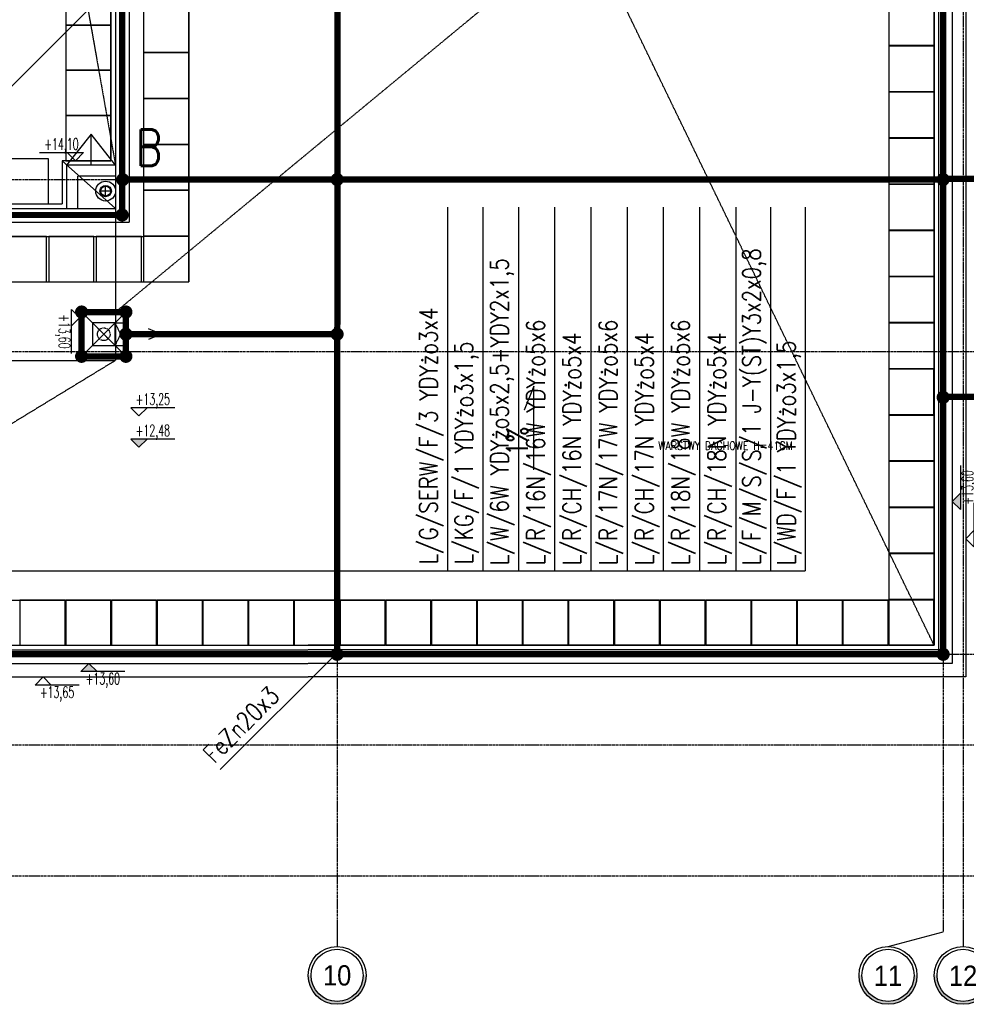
# Model space of a CAD drawing. Extents: x 3880 to 129921, y -116796 to -57711.
# Tile 46 of 110: x 52387 to 53433, y -96655 to -95566. Entities that reach past the tile are written whole.
import ezdxf
from ezdxf.enums import TextEntityAlignment as Align

# ---------------------------------------------------------------- set-up
doc = ezdxf.new("R2010")
doc.units = 0
doc.header["$LTSCALE"] = 2
for name, pattern in [('CENTER', [2, 1.25, -0.25, 0.25, -0.25]), ('DASHED', [0.75, 0.5, -0.25]), ('DIVIDE2', [0.625, 0.25, -0.125, 0, -0.125, 0, -0.125])]:
    doc.linetypes.add(name, pattern=pattern)
doc.layers.get('0').update_dxf_attribs({"color": 101, "linetype": 'CONTINUOUS'})
for name, color, linetype in [('E35', 6, 'CONTINUOUS'), ('E50', 3, 'CONTINUOUS'), ('Ins-kan', 54, 'CONTINUOUS'), ('Ins-went', 141, 'CONTINUOUS'), ('Opis-rzedne', 52, 'CONTINUOUS'), ('Opis-spadki', 61, 'CONTINUOUS'), ('Os-osie glowne', 1, 'CENTER'), ('Os-osie-opis', 2, 'CONTINUOUS'), ('Pzt-chodniki-hatch', 252, 'CONTINUOUS'), ('Sch-opis', 51, 'CONTINUOUS'), ('W-idok', 9, 'CONTINUOUS'), ('W-izol-w', 144, 'CONTINUOUS'), ('W-widok-spadki', 61, 'CONTINUOUS')]:
    doc.layers.add(name, color=color, linetype=linetype)
doc.styles.add('dwg_opis duży', font='ARIAL.TTF', dxfattribs={"width": 0.9})
doc.styles.add('dwg_opis podstawowy', font='romans.shx', dxfattribs={"width": 0.9})
doc.styles.add('ROMANS', font='romans', dxfattribs={"width": 0.85})

# ---------------------------------------------------------------- blocks, each defined once
blk = doc.blocks.new('SPADKI')
at = {"ltscale": 25}
blk.add_lwpolyline([(0, 0), (0, -70), (-8, -50), (-8, -50)], dxfattribs=at)
at = {"ltscale": 25, "style": 'ROMANS', "width": 0.7}
blk.add_attdef('SP%', text='', height=18, rotation=90, dxfattribs=at).set_placement((-4.9, -24.05), align=Align.CENTER)
blk = doc.blocks.new('dwg_kota kons 50')
blk.add_hatch(color=256).paths.add_polyline_path([(9, 9), (-9, 9), (0, 0)])
blk.add_lwpolyline([(39.75, 9), (-9, 9), (0, 0), (9, 9)])
at = {"style": 'dwg_opis podstawowy', "width": 0.6}
blk.add_attdef('KOTA_KONS', text='', height=12.75, dxfattribs=at).set_placement((15.375, 8.25), align=Align.BOTTOM_CENTER)
blk = doc.blocks.new('_opis_osi_liczbowy')
blk.add_hatch(color=256).paths.add_polyline_path([(32, 32), (32, 28.8, -1), (32, -28.8), (32, -32, 1)])
for radius in [32, 28.8]:
    blk.add_circle((32, 0), radius)
at = {"style": 'dwg_opis duży', "width": 0.9}
blk.add_attdef('AXNAMEH', text='', height=22.4, rotation=90, dxfattribs=at).set_placement((32, 0), align=Align.MIDDLE_CENTER)
blk = doc.blocks.new('dwg_kota arch 50')
blk.add_lwpolyline([(39.75, 9), (-9, 9), (0, 0), (9, 9)])
at = {"style": 'dwg_opis podstawowy', "width": 0.6}
blk.add_attdef('KOTA_ARCH', text='', height=12.75, dxfattribs=at).set_placement((15.375, 8.25), align=Align.BOTTOM_CENTER)
blk = doc.blocks.new('_STRZAŁKA_WENT')
for q in [(-6, -14), (0, -30.2), (6, -14)]:
    blk.add_line((0, 0), q)

msp = doc.modelspace()

# ---------------------------------------------------------------- linework, layer by layer
at = {"layer": 'E35'}
for p, q in [((53152.124, -94865.31), (51841.781, -96175.653)), ((52859.417, -95773.423), (52859.417, -96175.363)), ((52898.668, -95773.423), (52898.668, -96175.363)), ((52937.919, -95773.423), (52937.919, -96175.653)), ((52977.967, -95773.423), (52977.967, -96175.653)), ((53018.016, -95773.423), (53018.016, -96175.653)), ((53058.064, -95773.423), (53058.064, -96175.653)), ((53098.113, -95773.423), (53098.113, -96175.653)), ((53138.162, -95773.423), (53138.162, -96175.653)), ((53178.21, -95773.423), (53178.21, -96175.653)), ((53178.21, -95773.423), (53178.21, -96175.653)), ((53216.664, -95773.423), (53216.664, -96175.653)), ((53255.117, -95773.423), (53255.117, -96175.653)), ((51841.781, -96175.653), (53255.117, -96175.653)), ((52608.379, -96395.368), (52737.547, -96266.2)), ((52608.379, -96395.368), (52737.547, -96266.2))]:
    msp.add_line(p, q, dxfattribs=at)
at = {"layer": 'E50', "const_width": 7}
for points in [[(53407.547, -96268.022), (53407.547, -95122.642)], [(52738.219, -95229.885), (52737.547, -96268.022)], [(52499.914, -95498.293), (52499.914, -95782.236)], [(53407.547, -95743.022), (52499.914, -95743.022)], [(52499.914, -95782.236), (50907.547, -95782.236)], [(52455.047, -95889.522), (52504.047, -95889.522), (52504.047, -95938.522), (52455.047, -95938.522), (52455.047, -95889.522)], [(52504.047, -95914.022), (52737.547, -95914.022)], [(53407.547, -96268.022), (50807.547, -96268.022)]]:
    msp.add_lwpolyline(points, dxfattribs=at)
for points in [[(52496.773, -95743.141, -1), (52504.273, -95743.141, -1)], [(52733.797, -95743.022, -1), (52741.297, -95743.022, -1)], [(53407.547, -95739.272, -1), (53407.547, -95746.772, -1)], [(52496.114, -95782.236, -1), (52503.614, -95782.236, -1)], [(52496.139, -95782.236, -1), (52503.639, -95782.236, -1)], [(52451.297, -95889.522, -1), (52458.797, -95889.522, -1)], [(52500.297, -95889.522, -1), (52507.797, -95889.522, -1)], [(52500.297, -95914.022, -1), (52507.797, -95914.022, -1)], [(52733.797, -95914.022, -1), (52741.297, -95914.022, -1)], [(52451.297, -95938.522, -1), (52458.797, -95938.522, -1)], [(52500.297, -95938.522, -1), (52507.797, -95938.522, -1)], [(53407.547, -95980.151, -1), (53407.547, -95987.651, -1)], [(52733.797, -96268.022, -1), (52741.297, -96268.022, -1)], [(52733.797, -96268.022, -1), (52741.297, -96268.022, -1)], [(53403.797, -96268.022, -1), (53411.297, -96268.022, -1)]]:
    msp.add_lwpolyline(points, format="xyb", close=True, dxfattribs=at)
at = {"layer": 'E50', "linetype": 'DIVIDE2', "ltscale": 70, "const_width": 7}
for points in [[(54957.547, -95743.022), (53407.547, -95742.331)], [(54957.047, -95983.23), (53407.547, -95983.23)]]:
    msp.add_lwpolyline(points, dxfattribs=at)
at = {"layer": 'Ins-kan', "linetype": 'Continuous', "ltscale": 0.3}
for p, q in [((52481.656, -95762.087), (52481.656, -95749.487)), ((52487.956, -95755.787), (52475.356, -95755.787))]:
    msp.add_line(p, q, dxfattribs=at)
for radius in [11, 6.3, 5.5]:
    msp.add_circle((52481.656, -95755.787), radius, dxfattribs=at)
at = {"layer": 'Ins-went'}
msp.add_line((52486.619, -95921.093), (52472.476, -95906.951), dxfattribs=at)
at = {"layer": 'Ins-went', "linetype": 'DASHED'}
msp.add_line((52486.619, -95921.093), (52472.476, -95906.951), dxfattribs=at)
msp.add_circle((52479.547, -95914.022), 7, dxfattribs=at)
at = {"layer": 'Os-osie glowne'}
for points in [[(52737.547, -91070.848), (52737.547, -96575.018)], [(53407.547, -91070.848), (53407.547, -96575.018)], [(53429.547, -91070.848), (53429.547, -96575.018)], [(50525.547, -95743.022), (62455.513, -95743.022)], [(50525.547, -95933.022), (62455.513, -95933.022)], [(50525.547, -96268.022), (62455.513, -96268.022)], [(50525.547, -96368.022), (62453.513, -96368.022)], [(50525.547, -96513.022), (62453.513, -96513.022)]]:
    msp.add_lwpolyline(points, dxfattribs=at)
at = {"layer": 'Os-osie-opis'}
for points in [[(52737.547, -96575.018), (52737.547, -96591.018)], [(53346.565, -96591.018), (53407.547, -96575.018)], [(53429.547, -96575.018), (53429.547, -96591.018)]]:
    msp.add_lwpolyline(points, dxfattribs=at)
at = {"layer": 'Pzt-chodniki-hatch'}
msp.add_line((51628.097, -95856.022), (52573.547, -95856.022), dxfattribs=at)
for points in [[(53347.547, -95187.243), (53347.547, -96208.022)], [(52573.547, -95247.269), (52573.547, -95856.022)], [(51628.647, -96208.022), (53347.547, -96208.022)]]:
    msp.add_lwpolyline(points, dxfattribs=at)
for points in [[(52437.547, -95522.265), (52437.547, -95572.265), (52487.547, -95572.265), (52487.547, -95522.265)], [(53347.547, -95544.515), (53347.547, -95594.515), (53397.547, -95594.515), (53397.547, -95544.515)], [(52523.547, -95552.272), (52523.547, -95602.272), (52573.547, -95602.272), (52573.547, -95552.272)], [(52437.547, -95572.265), (52437.547, -95622.265), (52487.547, -95622.265), (52487.547, -95572.265)], [(53347.547, -95595.554), (53347.547, -95645.554), (53397.547, -95645.554), (53397.547, -95595.554)], [(52523.547, -95603.022), (52523.547, -95653.022), (52573.547, -95653.022), (52573.547, -95603.022)], [(52437.547, -95622.265), (52437.547, -95672.265), (52487.547, -95672.265), (52487.547, -95622.265)], [(52523.547, -95653.772), (52523.547, -95703.772), (52573.547, -95703.772), (52573.547, -95653.772)], [(53347.547, -95646.593), (53347.547, -95696.593), (53397.547, -95696.593), (53397.547, -95646.593)], [(52437.547, -95672.265), (52437.547, -95722.265), (52487.547, -95722.265), (52487.547, -95672.265)], [(53347.547, -95697.632), (53347.547, -95747.632), (53397.547, -95747.632), (53397.547, -95697.632)], [(52523.547, -95704.522), (52523.547, -95754.522), (52573.547, -95754.522), (52573.547, -95704.522)], [(52368.547, -95720.022), (52368.547, -95770.022), (52418.547, -95770.022), (52418.547, -95720.022)], [(53347.547, -95748.671), (53347.547, -95798.671), (53397.547, -95798.671), (53397.547, -95748.671)], [(52523.547, -95755.272), (52523.547, -95805.272), (52573.547, -95805.272), (52573.547, -95755.272)], [(52366.267, -95806.022), (52366.267, -95856.022), (52416.267, -95856.022), (52416.267, -95806.022)], [(52418.687, -95806.022), (52418.687, -95856.022), (52468.687, -95856.022), (52468.687, -95806.022)], [(52471.107, -95806.022), (52471.107, -95856.022), (52521.107, -95856.022), (52521.107, -95806.022)], [(52523.547, -95806.022), (52523.547, -95856.022), (52573.547, -95856.022), (52573.547, -95806.022)], [(53347.547, -95799.71), (53347.547, -95849.71), (53397.547, -95849.71), (53397.547, -95799.71)], [(53347.547, -95850.749), (53347.547, -95900.749), (53397.547, -95900.749), (53397.547, -95850.749)], [(53347.547, -95901.788), (53347.547, -95951.788), (53397.547, -95951.788), (53397.547, -95901.788)], [(53347.347, -95952.827), (53347.347, -96002.827), (53397.347, -96002.827), (53397.347, -95952.827)], [(53347.547, -96003.866), (53347.547, -96053.866), (53397.547, -96053.866), (53397.547, -96003.866)], [(53347.547, -96054.905), (53347.547, -96104.905), (53397.547, -96104.905), (53397.547, -96054.905)], [(53347.547, -96105.944), (53347.547, -96155.944), (53397.547, -96155.944), (53397.547, -96105.944)], [(53347.547, -96156.983), (53347.547, -96206.983), (53397.547, -96206.983), (53397.547, -96156.983)], [(52386.897, -96208.022), (52386.897, -96258.022), (52436.897, -96258.022), (52436.897, -96208.022)], [(52437.447, -96208.022), (52437.447, -96258.022), (52487.447, -96258.022), (52487.447, -96208.022)], [(52487.997, -96208.022), (52487.997, -96258.022), (52537.997, -96258.022), (52537.997, -96208.022)], [(52538.547, -96208.022), (52538.547, -96258.022), (52588.547, -96258.022), (52588.547, -96208.022)], [(52589.097, -96208.022), (52589.097, -96258.022), (52639.097, -96258.022), (52639.097, -96208.022)], [(52639.647, -96208.022), (52639.647, -96258.022), (52689.647, -96258.022), (52689.647, -96208.022)], [(52690.197, -96208.022), (52690.197, -96258.022), (52740.197, -96258.022), (52740.197, -96208.022)], [(52740.747, -96208.022), (52740.747, -96258.022), (52790.747, -96258.022), (52790.747, -96208.022)], [(52791.297, -96208.022), (52791.297, -96258.022), (52841.297, -96258.022), (52841.297, -96208.022)], [(52841.847, -96208.022), (52841.847, -96258.022), (52891.847, -96258.022), (52891.847, -96208.022)], [(52892.397, -96208.022), (52892.397, -96258.022), (52942.397, -96258.022), (52942.397, -96208.022)], [(52942.947, -96208.022), (52942.947, -96258.022), (52992.947, -96258.022), (52992.947, -96208.022)], [(52993.497, -96208.022), (52993.497, -96258.022), (53043.497, -96258.022), (53043.497, -96208.022)], [(53044.047, -96208.022), (53044.047, -96258.022), (53094.047, -96258.022), (53094.047, -96208.022)], [(53094.597, -96208.022), (53094.597, -96258.022), (53144.597, -96258.022), (53144.597, -96208.022)], [(53145.147, -96208.022), (53145.147, -96258.022), (53195.147, -96258.022), (53195.147, -96208.022)], [(53195.697, -96208.022), (53195.697, -96258.022), (53245.697, -96258.022), (53245.697, -96208.022)], [(53246.247, -96208.022), (53246.247, -96258.022), (53296.247, -96258.022), (53296.247, -96208.022)], [(53296.797, -96208.022), (53296.797, -96258.022), (53346.797, -96258.022), (53346.797, -96208.022)], [(53347.347, -96208.022), (53347.347, -96258.022), (53397.347, -96258.022), (53397.347, -96208.022)], [(53347.547, -96208.022), (53347.547, -96258.022), (53397.547, -96258.022), (53397.547, -96208.022)]]:
    msp.add_lwpolyline(points, close=True, dxfattribs=at)
at = {"layer": 'W-idok', "linetype": 'DASHED', "ltscale": 0.5}
for p, q in [((53402.547, -95394.022), (53402.547, -96263.022)), ((53417.547, -95394.022), (53417.547, -96278.022)), ((52492.547, -95727.265), (52438.547, -95727.265)), ((52438.547, -95727.265), (52438.547, -95775.022)), ((52492.547, -95739.265), (52450.547, -95739.265)), ((52450.547, -95739.265), (52450.547, -95775.022)), ((50912.547, -95775.022), (52492.547, -95775.022)), ((52435.547, -95775.022), (52435.547, -95775.022)), ((50897.547, -95790.022), (52507.547, -95790.022)), ((53402.547, -96263.022), (52705.547, -96263.022)), ((53417.547, -96278.022), (52705.547, -96278.022))]:
    msp.add_line(p, q, dxfattribs=at)
for points in [[(52492.547, -94898.022), (52492.547, -95775.022)], [(52507.547, -94903.022), (52507.547, -95790.022)], [(52492.047, -95901.522), (52504.047, -95901.522)], [(52504.047, -95901.522), (52492.047, -95926.522)], [(52492.047, -95901.522), (52504.047, -95926.522)], [(51012.547, -95923.022), (50797.547, -95923.022), (50797.547, -96278.022), (52705.547, -96278.022)], [(52492.047, -95926.522), (52504.047, -95926.522)], [(51012.547, -95938.022), (50812.547, -95938.022), (50812.547, -96263.022), (52705.547, -96263.022)]]:
    msp.add_lwpolyline(points, dxfattribs=at)
at = {"layer": 'W-idok'}
for points in [[(52492.547, -95727.265), (52465.547, -95692.765), (52438.547, -95727.265)], [(52465.547, -95727.265), (52465.547, -95692.765)]]:
    msp.add_lwpolyline(points, dxfattribs=at)
at = {"layer": 'W-idok', "linetype": 'DASHED', "ltscale": 0.5}
for points in [[(52455.047, -95889.522), (52455.047, -95938.522), (52504.047, -95938.522), (52504.047, -95889.522)], [(52467.047, -95901.522), (52467.047, -95926.522), (52492.047, -95926.522), (52492.047, -95901.522)]]:
    msp.add_lwpolyline(points, close=True, dxfattribs=at)
at = {"layer": 'W-izol-w', "linetype": 'Continuous'}
for p, q in [((53397.547, -95394.022), (53397.547, -96258.022)), ((53432.547, -95394.022), (53432.547, -96293.022)), ((52487.547, -95722.265), (52433.547, -95722.265)), ((52433.547, -95722.265), (52433.547, -95770.022)), ((50917.547, -95770.022), (52433.547, -95770.022)), ((50881.547, -95806.022), (52523.547, -95806.022)), ((53397.547, -96258.022), (52705.547, -96258.022)), ((53432.547, -96293.022), (52705.547, -96293.022))]:
    msp.add_line(p, q, dxfattribs=at)
for points in [[(52523.547, -94867.022), (52523.547, -95806.022)], [(52487.547, -95426.4), (52487.547, -95722.265)], [(52433.547, -95722.265), (52492.547, -95775.022)], [(52453.047, -95887.522), (52506.047, -95940.522)], [(52506.047, -95887.522), (52453.047, -95940.522)], [(51017.547, -95908.022), (50782.547, -95908.022), (50782.547, -96293.022), (52705.547, -96293.022)], [(51017.547, -95943.022), (50817.547, -95943.022), (50817.547, -96258.022), (52705.547, -96258.022)]]:
    msp.add_lwpolyline(points, dxfattribs=at)
msp.add_lwpolyline([(52453.047, -95887.522), (52453.047, -95940.522), (52506.047, -95940.522), (52506.047, -95887.522)], close=True, dxfattribs=at)
at = {"layer": 'W-widok-spadki', "linetype": 'DASHED', "ltscale": 0.5}
for points in [[(52438.547, -95421.4), (52492.547, -95727.265)], [(52968.547, -95496.022), (52492.547, -95889.522)], [(53397.547, -96258.022), (53028.547, -95496.022)], [(52492.547, -95775.022), (52492.547, -95943.022)], [(50812.547, -95943.022), (52492.547, -95943.022)], [(52492.547, -95943.022), (51975.547, -96258.022)]]:
    msp.add_lwpolyline(points, dxfattribs=at)

# ---------------------------------------------------------------- block references
at = {"layer": 'Ins-went', "rotation": 270}
msp.add_blockref('_STRZAŁKA_WENT', (52542.845, -95914.022), dxfattribs=at)
at = {"layer": 'Opis-rzedne'}
ref = msp.add_blockref('dwg_kota arch 50', (52448.188, -95722.265), dxfattribs=dict(at, xscale=-1))
ref.add_attrib('KOTA_ARCH', '+14,10', dxfattribs={"layer": '0', "height": 12.75, "style": 'dwg_opis podstawowy', "width": 0.6}).set_placement((52432.813, -95714.015), align=Align.BOTTOM_CENTER)
ref = msp.add_blockref('dwg_kota arch 50', (52453.047, -95895.631), dxfattribs=dict(at, xscale=-1, rotation=90))
ref.add_attrib('KOTA_ARCH', '+13,60', dxfattribs={"layer": '0', "height": 12.75, "rotation": 270, "style": 'dwg_opis podstawowy', "width": 0.6}).set_placement((52425.976, -95911.006), align=Align.BOTTOM_CENTER)
for name, p, values in [('dwg_kota arch 50', (52518.481, -96004.377), {'KOTA_ARCH': '+13,25'}), ('dwg_kota kons 50', (52518.481, -96039.011), {'KOTA_KONS': '+12,48'})]:
    msp.add_blockref(name, p, dxfattribs=at).add_auto_attribs(values)
ref = msp.add_blockref('dwg_kota kons 50', (53417.547, -96098.864), dxfattribs=dict(at, xscale=-1, rotation=270))
ref.add_attrib('KOTA_KONS', '+13,60', dxfattribs={"layer": '0', "height": 12.75, "rotation": 90, "style": 'dwg_opis podstawowy', "width": 0.6}).set_placement((53444.619, -96083.489), align=Align.BOTTOM_CENTER)
ref = msp.add_blockref('dwg_kota arch 50', (53432.547, -96140.244), dxfattribs=dict(at, xscale=-1, rotation=270))
ref.add_attrib('KOTA_ARCH', '+13,65', dxfattribs={"layer": '0', "height": 12.75, "rotation": 90, "style": 'dwg_opis podstawowy', "width": 0.6}).set_placement((53459.619, -96124.869), align=Align.BOTTOM_CENTER)
ref = msp.add_blockref('dwg_kota kons 50', (52463.187, -96278.022), dxfattribs=dict(at, xscale=-1, rotation=180))
ref.add_attrib('KOTA_KONS', '+13,60', dxfattribs={"layer": '0', "height": 12.75, "style": 'dwg_opis podstawowy', "width": 0.6}).set_placement((52478.562, -96305.093), align=Align.BOTTOM_CENTER)
ref = msp.add_blockref('dwg_kota arch 50', (52412.549, -96293.022), dxfattribs=dict(at, xscale=-1, rotation=180))
ref.add_attrib('KOTA_ARCH', '+13,65', dxfattribs={"layer": '0', "height": 12.75, "style": 'dwg_opis podstawowy', "width": 0.6}).set_placement((52427.924, -96320.093), align=Align.BOTTOM_CENTER)
at = {"layer": 'Opis-spadki'}
ref = msp.add_blockref('SPADKI', (52955.008, -96063.993), dxfattribs=dict(at, xscale=-1.320808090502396, yscale=1.320808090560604, zscale=1.320808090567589, rotation=180))
ref.add_attrib('SP%', '1%', dxfattribs={"layer": '0', "ltscale": 25, "height": 23.7745, "rotation": 90, "style": 'ROMANS', "width": 0.7}).set_placement((52948.541, -96032.23), align=Align.CENTER)
at = {"layer": 'Os-osie-opis', "rotation": 270}
msp.add_blockref('_opis_osi_liczbowy', (52737.547, -96591.018), dxfattribs=at).add_auto_attribs({'AXNAMEH': '10'})
at = {"layer": 'Os-osie-opis'}
ref = msp.add_blockref('_opis_osi_liczbowy', (53346.565, -96591.018), dxfattribs=dict(at, rotation=270))
ref.add_attrib('AXNAMEH', '11', dxfattribs={"layer": '0', "height": 22.4, "style": 'dwg_opis duży', "width": 0.9}).set_placement((53346.565, -96623.4), align=Align.MIDDLE_CENTER)
ref = msp.add_blockref('_opis_osi_liczbowy', (53429.547, -96591.018), dxfattribs=dict(at, rotation=270))
ref.add_attrib('AXNAMEH', '12', dxfattribs={"layer": '0', "height": 22.4, "style": 'dwg_opis duży', "width": 0.9}).set_placement((53429.547, -96623.4), align=Align.MIDDLE_CENTER)

# ---------------------------------------------------------------- texts
at = {"layer": 'E35', "style": 'ROMANS', "width": 0.8}
for s, rotation, p in [('L/W/6W YDYżo5x2,5+YDY2x1,5', 90, (52926.969, -96169.526)), ('L/F/M/S/S/1 J-Y(ST)Y3x2x0,8', 90, (53205.714, -96169.526)), ('L/G/SERW/F/3 YDYżo3x4', 90, (52848.467, -96168.58)), ('L/R/16N/16W YDYżo5x6', 90, (52967.017, -96169.526)), ('L/R/17N/17W YDYżo5x6', 90, (53047.115, -96169.526)), ('L/R/18N/18W YDYżo5x6', 90, (53127.212, -96169.526)), ('L/R/CH/16N YDYżo5x4', 90, (53007.066, -96169.526)), ('L/R/CH/17N YDYżo5x4', 90, (53087.163, -96169.526)), ('L/R/CH/18N YDYżo5x4', 90, (53167.261, -96169.526)), ('L/KG/F/1 YDYżo3x1,5', 90, (52887.718, -96168.58)), ('L/WD/F/1 YDYżo3x1,5', 90, (53244.167, -96169.526)), ('FeZn20x3', 45, (52601.728, -96389.6)), ('FeZn20x3', 45, (52601.728, -96389.6))]:
    msp.add_text(s, height=20, rotation=rotation, dxfattribs=at).set_placement(p)
at = {"layer": 'E50', "ltscale": 50, "style": 'ROMANS', "width": 0.8}
msp.add_text('B', height=40, dxfattribs=at).set_placement((52515.212, -95727.752))
at = {"layer": 'Sch-opis', "insert": (53241.179, -96032.78), "char_height": 9, "width": 203.76147, "attachment_point": 3, "style": 'ROMANS'}
msp.add_mtext('WARSTWY DACHOWE H=41CM', dxfattribs=at)

doc.saveas('drawing.dxf')
